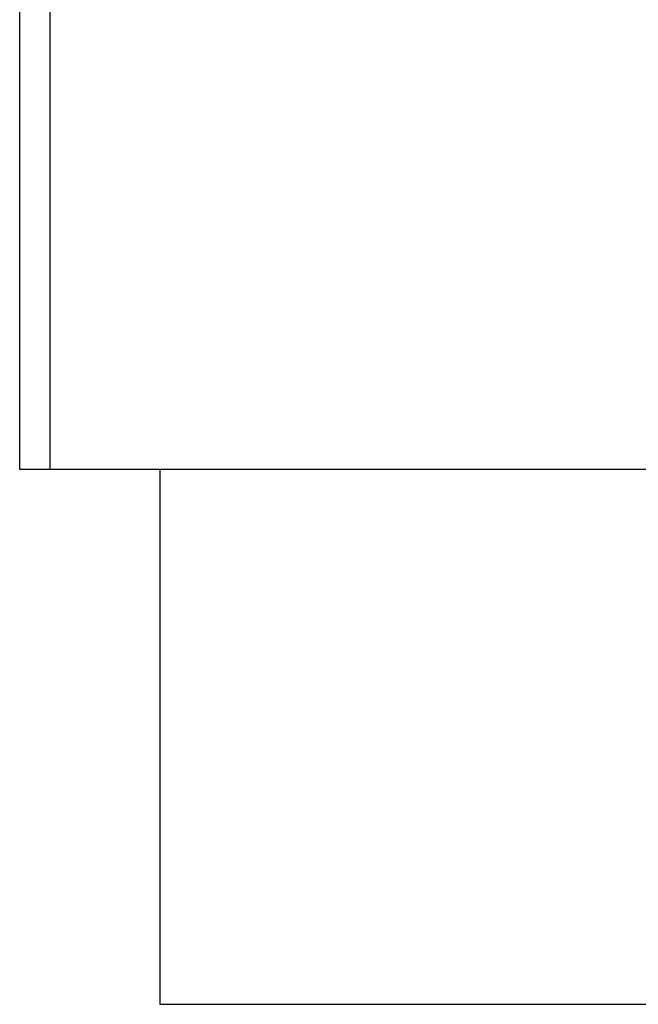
# Model space of a CAD drawing. Extents: x -1747 to 1181, y 8 to 1619.
# Tile 20 of 72: x -1165 to -1041, y 648 to 845. Entities that reach past the tile are written whole.
import ezdxf

# ---------------------------------------------------------------- set-up
doc = ezdxf.new("R2010")
doc.units = 0
doc.header["$LTSCALE"] = 65.395
doc.layers.get('0').update_dxf_attribs({"linetype": 'CONTINUOUS'})

msp = doc.modelspace()

# ---------------------------------------------------------------- linework, layer by layer
at = {"color": 7, "linetype": 'CONTINUOUS'}
for p, q in [((-1165.13, 754.66), (-1165.13, 904.66)), ((-1018.13, 754.66), (-1165.13, 754.66)), ((-1137.13, 754.66), (-1137.13, 647.66)), ((-1137.13, 647.66), (-1037.13, 647.66))]:
    msp.add_line(p, q, dxfattribs=at)
at = {"color": 9, "linetype": 'CONTINUOUS'}
msp.add_line((-1159.13, 904.66), (-1159.13, 754.66), dxfattribs=at)

doc.saveas('drawing.dxf')
